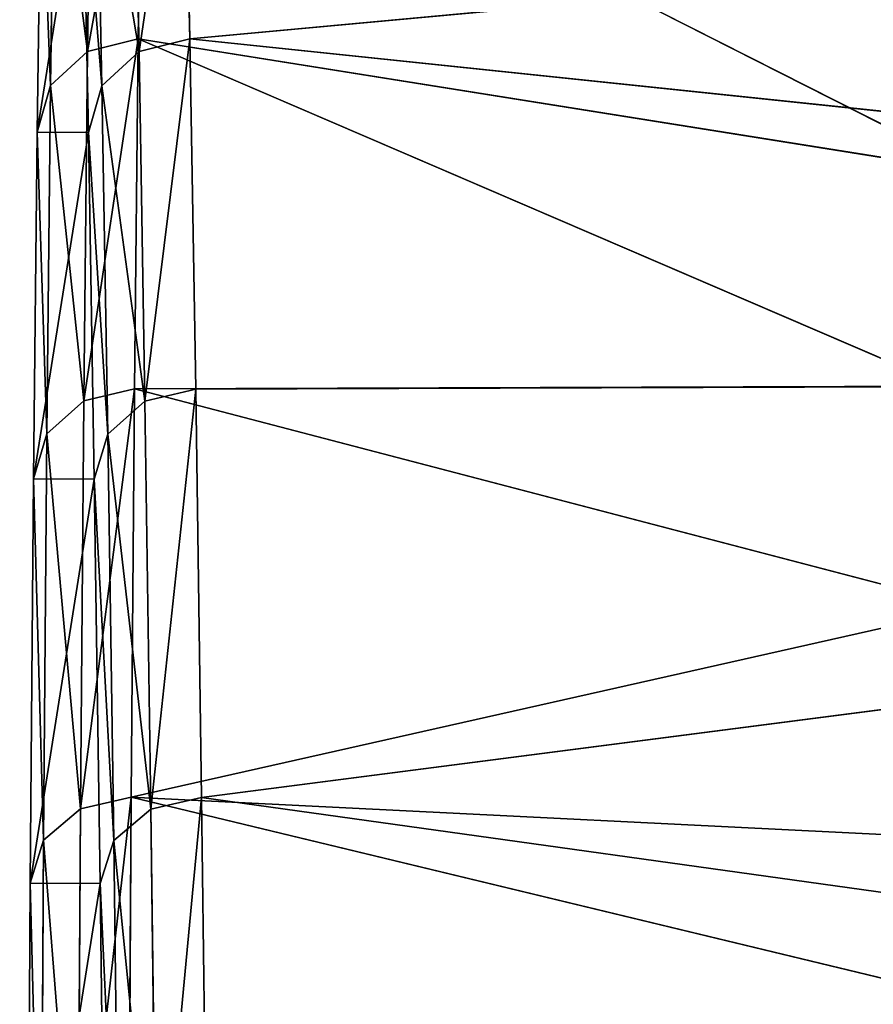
# Model space of a CAD drawing. Extents: x 0 to 230, y 0 to 588.
# Tile 203 of 256: x 105.57 to 107.25, y 226.75 to 228.69. Entities that reach past the tile are written whole.
import ezdxf

# ---------------------------------------------------------------- set-up
doc = ezdxf.new("R2010")
doc.units = 0
doc.header["$LTSCALE"] = 25.4
doc.layers.get('0').update_dxf_attribs({"color": 13, "linetype": 'CONTINUOUS'})

# ---------------------------------------------------------------- blocks, each defined once
blk = doc.blocks.new('VIPER-I-6512-6513_STL_3')
at = {"color": 250}
for p, q in [((-21.77029037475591, 237.4518737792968, 625.8350219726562), (-15.38209152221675, 238.043701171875, 627.3825073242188)), ((-21.77029037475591, 237.4518737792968, 625.8350219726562), (-15.38209152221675, 238.043701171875, 627.3825073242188)), ((-21.86426925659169, 238.0234985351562, 640.0073852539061), (-21.87221908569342, 237.4524230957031, 641.5133056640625)), ((-21.86426925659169, 238.0234985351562, 640.0073852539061), (-21.87221908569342, 237.4524230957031, 641.5133056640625)), ((-20.2174491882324, 237.1881866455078, 642.12890625), (-21.86426925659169, 238.0234985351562, 640.0073852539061)), ((-20.2174491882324, 237.1881866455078, 642.12890625), (-21.86426925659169, 238.0234985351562, 640.0073852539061)), ((-21.77029037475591, 237.4518737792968, 625.8350219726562), (-21.78192329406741, 238.0230560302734, 627.3408813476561)), ((-21.77029037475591, 237.4518737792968, 625.8350219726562), (-21.78192329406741, 238.0230560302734, 627.3408813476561)), ((-21.96413040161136, 237.9977569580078, 639.9982299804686), (-21.97206687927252, 237.4274444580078, 641.502197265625)), ((-21.96413040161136, 237.9977569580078, 639.9982299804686), (-21.97206687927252, 237.4274444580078, 641.502197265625)), ((-21.87027740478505, 237.4268951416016, 625.8448486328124), (-21.88189315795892, 237.9973297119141, 627.3487548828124)), ((-21.87027740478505, 237.4268951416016, 625.8448486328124), (-21.88189315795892, 237.9973297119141, 627.3487548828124)), ((-22.03695869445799, 237.9280853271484, 639.9745483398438), (-22.04486656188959, 237.35986328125, 641.4730224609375)), ((-22.03695869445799, 237.9280853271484, 639.9745483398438), (-22.04486656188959, 237.35986328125, 641.4730224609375)), ((-21.94344902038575, 237.3593139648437, 625.8730468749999), (-21.95502281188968, 237.9276580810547, 627.3714599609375)), ((-21.94344902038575, 237.3593139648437, 625.8730468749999), (-21.95502281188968, 237.9276580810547, 627.3714599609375)), ((-22.07110977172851, 237.2677764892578, 641.4336547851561), (-22.06324005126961, 237.8331451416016, 639.9427490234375)), ((-22.07110977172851, 237.2677764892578, 641.4336547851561), (-22.06324005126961, 237.8331451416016, 639.9427490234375)), ((-21.98171806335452, 237.8327178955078, 627.4029541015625), (-21.97020149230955, 237.2672424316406, 625.912109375)), ((-21.98171806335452, 237.8327178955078, 627.4029541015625), (-21.97020149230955, 237.2672424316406, 625.912109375)), ((-21.97206687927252, 237.4274444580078, 641.502197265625), (-21.87221908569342, 237.4524230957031, 641.5133056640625)), ((-21.97206687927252, 237.4274444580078, 641.502197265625), (-21.87221908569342, 237.4524230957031, 641.5133056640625)), ((-21.87221908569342, 237.4524230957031, 641.5133056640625), (-21.87945175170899, 236.7620086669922, 642.9684448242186)), ((-21.87221908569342, 237.4524230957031, 641.5133056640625), (-21.87945175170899, 236.7620086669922, 642.9684448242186)), ((-20.27949333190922, 236.7671661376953, 642.9788818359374), (-21.87221908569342, 237.4524230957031, 641.5133056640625)), ((-20.27949333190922, 236.7671661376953, 642.9788818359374), (-21.87221908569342, 237.4524230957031, 641.5133056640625)), ((-20.2174491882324, 237.1881866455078, 642.12890625), (-21.87221908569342, 237.4524230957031, 641.5133056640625)), ((-20.2174491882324, 237.1881866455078, 642.12890625), (-21.87221908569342, 237.4524230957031, 641.5133056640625)), ((-21.87027740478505, 237.4268951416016, 625.8448486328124), (-21.77029037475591, 237.4518737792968, 625.8350219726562)), ((-21.87027740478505, 237.4268951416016, 625.8448486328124), (-21.77029037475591, 237.4518737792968, 625.8350219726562)), ((-21.75860404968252, 236.7613525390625, 624.3799438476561), (-21.77029037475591, 237.4518737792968, 625.8350219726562)), ((-21.77029037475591, 237.4518737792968, 625.8350219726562), (-15.35877227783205, 236.7819976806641, 624.4215087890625)), ((-21.77029037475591, 237.4518737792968, 625.8350219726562), (-15.35877227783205, 236.7819976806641, 624.4215087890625)), ((-21.75860404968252, 236.7613525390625, 624.3799438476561), (-21.77029037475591, 237.4518737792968, 625.8350219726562)), ((-22.04486656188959, 237.35986328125, 641.4730224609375), (-21.97206687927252, 237.4274444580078, 641.502197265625)), ((-22.04486656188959, 237.35986328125, 641.4730224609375), (-21.97206687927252, 237.4274444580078, 641.502197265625)), ((-21.97206687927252, 237.4274444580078, 641.502197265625), (-21.97929191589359, 236.7379608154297, 642.9553833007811)), ((-21.97206687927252, 237.4274444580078, 641.502197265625), (-21.97929191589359, 236.7379608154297, 642.9553833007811)), ((-21.94344902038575, 237.3593139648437, 625.8730468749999), (-21.87027740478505, 237.4268951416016, 625.8448486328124)), ((-21.94344902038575, 237.3593139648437, 625.8730468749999), (-21.87027740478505, 237.4268951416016, 625.8448486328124)), ((-21.85860633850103, 236.7373046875, 624.3917236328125), (-21.87027740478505, 237.4268951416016, 625.8448486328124)), ((-21.85860633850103, 236.7373046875, 624.3917236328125), (-21.87027740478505, 237.4268951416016, 625.8448486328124)), ((-22.07110977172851, 237.2677764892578, 641.4336547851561), (-22.04486656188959, 237.35986328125, 641.4730224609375)), ((-22.07110977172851, 237.2677764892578, 641.4336547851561), (-22.04486656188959, 237.35986328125, 641.4730224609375)), ((-22.04486656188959, 237.35986328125, 641.4730224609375), (-22.0520648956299, 236.6728973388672, 642.9208984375)), ((-22.04486656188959, 237.35986328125, 641.4730224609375), (-22.0520648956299, 236.6728973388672, 642.9208984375)), ((-21.97020149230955, 237.2672424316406, 625.912109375), (-21.94344902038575, 237.3593139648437, 625.8730468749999)), ((-21.97020149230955, 237.2672424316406, 625.912109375), (-21.94344902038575, 237.3593139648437, 625.8730468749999)), ((-21.9318199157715, 236.6722564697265, 624.4252929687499), (-21.94344902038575, 237.3593139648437, 625.8730468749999)), ((-21.9318199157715, 236.6722564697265, 624.4252929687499), (-21.94344902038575, 237.3593139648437, 625.8730468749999)), ((-22.07826995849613, 236.5842590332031, 642.8742065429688), (-22.07110977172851, 237.2677764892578, 641.4336547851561)), ((-22.07826995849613, 236.5842590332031, 642.8742065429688), (-22.07110977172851, 237.2677764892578, 641.4336547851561)), ((-21.97020149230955, 237.2672424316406, 625.912109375), (-21.95863151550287, 236.5836181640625, 624.4715576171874)), ((-21.97020149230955, 237.2672424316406, 625.912109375), (-21.95863151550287, 236.5836181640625, 624.4715576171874)), ((-21.75860404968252, 236.7613525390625, 624.3799438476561), (-15.35877227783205, 236.7819976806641, 624.4215087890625)), ((-21.75860404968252, 236.7613525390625, 624.3799438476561), (-15.35877227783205, 236.7819976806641, 624.4215087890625)), ((-21.74693870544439, 235.9559936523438, 622.9851684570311), (-15.35877227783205, 236.7819976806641, 624.4215087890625)), ((-21.74693870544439, 235.9559936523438, 622.9851684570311), (-15.35877227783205, 236.7819976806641, 624.4215087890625)), ((-21.97929191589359, 236.7379608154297, 642.9553833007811), (-21.87945175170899, 236.7620086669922, 642.9684448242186)), ((-21.97929191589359, 236.7379608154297, 642.9553833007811), (-21.87945175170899, 236.7620086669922, 642.9684448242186)), ((-21.87945175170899, 236.7620086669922, 642.9684448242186), (-21.88592147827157, 235.9567413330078, 644.3633422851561)), ((-21.87945175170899, 236.7620086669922, 642.9684448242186), (-21.88592147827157, 235.9567413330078, 644.3633422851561)), ((-20.27949333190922, 236.7671661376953, 642.9788818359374), (-21.87945175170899, 236.7620086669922, 642.9684448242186)), ((-20.27949333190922, 236.7671661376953, 642.9788818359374), (-21.87945175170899, 236.7620086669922, 642.9684448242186)), ((-20.22793579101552, 236.3298187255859, 643.76904296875), (-21.87945175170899, 236.7620086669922, 642.9684448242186)), ((-20.22793579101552, 236.3298187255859, 643.76904296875), (-21.87945175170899, 236.7620086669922, 642.9684448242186)), ((-21.85860633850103, 236.7373046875, 624.3917236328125), (-21.75860404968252, 236.7613525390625, 624.3799438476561)), ((-21.85860633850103, 236.7373046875, 624.3917236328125), (-21.75860404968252, 236.7613525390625, 624.3799438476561)), ((-21.74693870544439, 235.9559936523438, 622.9851684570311), (-21.75860404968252, 236.7613525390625, 624.3799438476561)), ((-21.74693870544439, 235.9559936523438, 622.9851684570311), (-21.75860404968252, 236.7613525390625, 624.3799438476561)), ((-22.0520648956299, 236.6728973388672, 642.9208984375), (-21.97929191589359, 236.7379608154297, 642.9553833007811)), ((-22.0520648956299, 236.6728973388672, 642.9208984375), (-21.97929191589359, 236.7379608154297, 642.9553833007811)), ((-21.97929191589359, 236.7379608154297, 642.9553833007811), (-21.98575401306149, 235.9337615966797, 644.348388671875)), ((-21.97929191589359, 236.7379608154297, 642.9553833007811), (-21.98575401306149, 235.9337615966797, 644.348388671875)), ((-21.9318199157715, 236.6722564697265, 624.4252929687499), (-21.85860633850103, 236.7373046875, 624.3917236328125)), ((-21.9318199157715, 236.6722564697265, 624.4252929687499), (-21.85860633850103, 236.7373046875, 624.3917236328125)), ((-21.84695625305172, 235.9330291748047, 622.9988403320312), (-21.85860633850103, 236.7373046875, 624.3917236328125)), ((-21.84695625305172, 235.9330291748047, 622.9988403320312), (-21.85860633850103, 236.7373046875, 624.3917236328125)), ((-22.07826995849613, 236.5842590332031, 642.8742065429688), (-22.0520648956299, 236.6728973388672, 642.9208984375)), ((-22.07826995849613, 236.5842590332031, 642.8742065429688), (-22.0520648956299, 236.6728973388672, 642.9208984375)), ((-22.0520648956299, 236.6728973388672, 642.9208984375), (-22.05850219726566, 235.8716583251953, 644.3087768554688)), ((-22.0520648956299, 236.6728973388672, 642.9208984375), (-22.05850219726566, 235.8716583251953, 644.3087768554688)), ((-21.95863151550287, 236.5836181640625, 624.4715576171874), (-21.9318199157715, 236.6722564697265, 624.4252929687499)), ((-21.95863151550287, 236.5836181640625, 624.4715576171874), (-21.9318199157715, 236.6722564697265, 624.4252929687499)), ((-21.92021369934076, 235.8709259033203, 623.0374755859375), (-21.9318199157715, 236.6722564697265, 624.4252929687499)), ((-21.92021369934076, 235.8709259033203, 623.0374755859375), (-21.9318199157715, 236.6722564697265, 624.4252929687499)), ((-22.0846767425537, 235.7870483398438, 644.255126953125), (-22.07826995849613, 236.5842590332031, 642.8742065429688)), ((-22.0846767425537, 235.7870483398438, 644.255126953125), (-22.07826995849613, 236.5842590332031, 642.8742065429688)), ((-21.95863151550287, 236.5836181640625, 624.4715576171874), (-21.94708251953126, 235.7863159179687, 623.0907592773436)), ((-21.95863151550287, 236.5836181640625, 624.4715576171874), (-21.94708251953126, 235.7863159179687, 623.0907592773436)), ((-20.22793579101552, 236.3298187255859, 643.76904296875), (-21.88592147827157, 235.9567413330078, 644.3633422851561)), ((-20.22793579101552, 236.3298187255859, 643.76904296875), (-21.88592147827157, 235.9567413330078, 644.3633422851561)), ((-21.98575401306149, 235.9337615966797, 644.348388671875), (-21.88592147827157, 235.9567413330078, 644.3633422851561)), ((-21.98575401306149, 235.9337615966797, 644.348388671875), (-21.88592147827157, 235.9567413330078, 644.3633422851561)), ((-21.88592147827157, 235.9567413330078, 644.3633422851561), (-21.89158821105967, 235.0418395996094, 645.6889038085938)), ((-21.88592147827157, 235.9567413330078, 644.3633422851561), (-21.89158821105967, 235.0418395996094, 645.6889038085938)), ((-19.82293701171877, 235.4589996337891, 645.1356201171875), (-21.88592147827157, 235.9567413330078, 644.3633422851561)), ((-20.06078529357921, 235.8660278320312, 644.5264282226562), (-21.88592147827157, 235.9567413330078, 644.3633422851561)), ((-19.82293701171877, 235.4589996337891, 645.1356201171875), (-21.88592147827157, 235.9567413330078, 644.3633422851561)), ((-20.06078529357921, 235.8660278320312, 644.5264282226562), (-21.88592147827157, 235.9567413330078, 644.3633422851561)), ((-21.84695625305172, 235.9330291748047, 622.9988403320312), (-21.74693870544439, 235.9559936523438, 622.9851684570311)), ((-21.84695625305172, 235.9330291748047, 622.9988403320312), (-21.74693870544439, 235.9559936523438, 622.9851684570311)), ((-21.73537063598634, 235.0410003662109, 621.6597290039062), (-21.74693870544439, 235.9559936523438, 622.9851684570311)), ((-21.74693870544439, 235.9559936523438, 622.9851684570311), (-15.33553886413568, 235.0616455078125, 621.7012939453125)), ((-21.74693870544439, 235.9559936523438, 622.9851684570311), (-15.33553886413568, 235.0616455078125, 621.7012939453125)), ((-21.73537063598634, 235.0410003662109, 621.6597290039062), (-21.74693870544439, 235.9559936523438, 622.9851684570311)), ((-22.05850219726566, 235.8716583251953, 644.3087768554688), (-21.98575401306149, 235.9337615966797, 644.348388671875)), ((-22.05850219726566, 235.8716583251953, 644.3087768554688), (-21.98575401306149, 235.9337615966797, 644.348388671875)), ((-21.98575401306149, 235.9337615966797, 644.348388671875), (-21.99141311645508, 235.0200958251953, 645.672119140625)), ((-21.98575401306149, 235.9337615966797, 644.348388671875), (-21.99141311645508, 235.0200958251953, 645.672119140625)), ((-21.92021369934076, 235.8709259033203, 623.0374755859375), (-21.84695625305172, 235.9330291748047, 622.9988403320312)), ((-21.92021369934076, 235.8709259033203, 623.0374755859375), (-21.84695625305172, 235.9330291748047, 622.9988403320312)), ((-21.83540344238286, 235.0192565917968, 621.6751708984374), (-21.84695625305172, 235.9330291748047, 622.9988403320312)), ((-21.83540344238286, 235.0192565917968, 621.6751708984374), (-21.84695625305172, 235.9330291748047, 622.9988403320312)), ((-22.0846767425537, 235.7870483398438, 644.255126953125), (-22.05850219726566, 235.8716583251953, 644.3087768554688)), ((-22.0846767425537, 235.7870483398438, 644.255126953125), (-22.05850219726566, 235.8716583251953, 644.3087768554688)), ((-22.05850219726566, 235.8716583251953, 644.3087768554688), (-22.06414031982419, 234.9613342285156, 645.627685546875)), ((-22.05850219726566, 235.8716583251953, 644.3087768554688), (-22.06414031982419, 234.9613342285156, 645.627685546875)), ((-21.94708251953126, 235.7863159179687, 623.0907592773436), (-21.92021369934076, 235.8709259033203, 623.0374755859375)), ((-21.94708251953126, 235.7863159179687, 623.0907592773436), (-21.92021369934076, 235.8709259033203, 623.0374755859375)), ((-21.90870285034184, 234.9605102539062, 621.7186279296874), (-21.92021369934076, 235.8709259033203, 623.0374755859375)), ((-21.90870285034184, 234.9605102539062, 621.7186279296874), (-21.92021369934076, 235.8709259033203, 623.0374755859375)), ((-22.09028625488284, 234.8813018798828, 645.5674438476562), (-22.0846767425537, 235.7870483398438, 644.255126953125)), ((-22.09028625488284, 234.8813018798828, 645.5674438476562), (-22.0846767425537, 235.7870483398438, 644.255126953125)), ((-21.94708251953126, 235.7863159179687, 623.0907592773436), (-21.93563079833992, 234.8804779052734, 621.778564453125)), ((-21.94708251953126, 235.7863159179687, 623.0907592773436), (-21.93563079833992, 234.8804779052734, 621.778564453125))]:
    blk.add_line(p, q, dxfattribs=at)
at = {"color": 7}
mesh = blk.add_polyface(dxfattribs=at)
corners = [(-22.08199691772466, 216.6660766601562, 653.3292236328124), (-21.94387817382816, 215.0961608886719, 632.86279296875), (-22.07525825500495, 215.0921936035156, 653.0735473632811), (-21.94499206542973, 215.1423645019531, 633.0110473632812), (-21.98324775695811, 217.9751739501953, 637.4902954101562), (-22.08795547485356, 218.2554321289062, 653.4574584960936), (-21.98430061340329, 218.0893096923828, 637.5955810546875), (-21.98501205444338, 218.2408142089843, 637.6296997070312), (-21.9851894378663, 218.3890686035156, 637.58349609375), (-22.0930976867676, 219.8499603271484, 653.4573364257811), (-21.98122024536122, 222.8684539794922, 634.7506103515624), (-22.09738922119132, 221.4393005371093, 653.3289794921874), (-22.10080337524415, 223.0131683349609, 653.0731201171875), (-21.98081779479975, 222.9737396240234, 634.636474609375), (-21.9799423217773, 223.0078582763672, 634.4849853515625), (-21.84856414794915, 223.0118255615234, 614.2742309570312), (-21.85603713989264, 224.5600280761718, 614.6557006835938), (-22.10331535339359, 224.5613403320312, 652.69140625), (-21.86419868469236, 226.072509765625, 615.1605834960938), (-22.10490989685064, 226.0737915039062, 652.1864013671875), (-21.87299156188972, 227.5394592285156, 615.7854614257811), (-22.10557746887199, 227.5406951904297, 651.5613403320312), (-21.88236236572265, 228.9513549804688, 616.5263671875), (-22.10531425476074, 228.9525451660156, 650.8202514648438), (-21.89224815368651, 230.299072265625, 617.3785400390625), (-22.10412025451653, 230.3002014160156, 649.9680175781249), (-21.90258789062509, 231.5738220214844, 618.3363037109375), (-22.10200309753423, 231.5748901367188, 649.0100708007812), (-21.9133110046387, 232.7673797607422, 619.3936157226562), (-22.09897804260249, 232.7683715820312, 647.9526367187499), (-21.92434883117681, 233.8719940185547, 620.5435180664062), (-22.0950641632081, 233.8728942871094, 646.8026123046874), (-21.93563079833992, 234.8804779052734, 621.778564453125), (-22.09028625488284, 234.8813018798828, 645.5674438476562), (-21.94708251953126, 235.7863159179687, 623.0907592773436), (-22.0846767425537, 235.7870483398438, 644.255126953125), (-21.95863151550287, 236.5836181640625, 624.4715576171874), (-22.07826995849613, 236.5842590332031, 642.8742065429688), (-21.97020149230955, 237.2672424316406, 625.912109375), (-22.07110977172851, 237.2677764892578, 641.4336547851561), (-21.98171806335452, 237.8327178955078, 627.4029541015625), (-22.06324005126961, 237.8331451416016, 639.9427490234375), (-21.9931049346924, 238.2763824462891, 628.9344482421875), (-22.05471420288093, 238.2767181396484, 638.4111938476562), (-22.00428962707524, 238.5953826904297, 630.4967041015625), (-22.04558753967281, 238.5956115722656, 636.8488769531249), (-22.01519966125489, 238.7876434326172, 632.07958984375), (-22.03591537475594, 238.7877502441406, 635.2659912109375), (-22.02576446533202, 238.8518981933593, 633.6727905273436), (-21.90862083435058, 199.3163757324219, 635.2681884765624), (-21.88790512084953, 199.3162536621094, 632.081787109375), (-21.89805603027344, 199.2521057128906, 633.6749877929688), (-21.87823486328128, 199.5084075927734, 630.4989013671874), (-21.91953086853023, 199.5086212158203, 636.85107421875), (-21.86910629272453, 199.8273010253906, 628.9365844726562), (-21.93071556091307, 199.8276214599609, 638.413330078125), (-21.86058044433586, 200.2708587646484, 627.4050292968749), (-21.94210433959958, 200.2713012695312, 639.94482421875), (-21.85271072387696, 200.8362426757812, 625.9141235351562), (-21.95362091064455, 200.8367767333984, 641.4356689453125), (-21.84555053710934, 201.5197448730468, 624.4735107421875), (-21.9651889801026, 201.5203857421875, 642.8761596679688), (-21.83914375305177, 202.3169555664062, 623.0925903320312), (-21.97673797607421, 202.3177032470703, 644.2570190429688), (-21.83353424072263, 203.2227020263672, 621.7803344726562), (-21.98818969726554, 203.2235412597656, 645.5692138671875), (-21.82875633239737, 204.2311096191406, 620.545166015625), (-21.99947166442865, 204.2320251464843, 646.8042602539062), (-21.82484245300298, 205.3356475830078, 619.3951416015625), (-22.01051139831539, 205.3366241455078, 647.9541625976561), (-21.82181739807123, 206.5291290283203, 618.3377075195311), (-22.02123451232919, 206.5301818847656, 649.0114135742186), (-21.81970214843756, 207.8038177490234, 617.3797607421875), (-22.03157234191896, 207.8049468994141, 649.96923828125), (-21.81850814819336, 209.1514587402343, 616.5274658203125), (-22.04145812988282, 209.1526489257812, 650.8213500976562), (-21.81824302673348, 210.5633239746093, 615.7864379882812), (-22.05082893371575, 210.5645599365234, 651.5623168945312), (-21.81891059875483, 212.0302276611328, 615.1613159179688), (-22.05962371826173, 212.0315093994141, 652.1871948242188), (-21.8205070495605, 213.5426635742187, 614.6563110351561), (-22.06778335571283, 213.5439910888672, 652.6920166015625), (-21.82301902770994, 215.0908508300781, 614.274658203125), (-21.82643127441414, 216.6647186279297, 614.018798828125), (-21.94300460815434, 215.1302642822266, 632.7113037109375), (-21.94260215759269, 215.2355651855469, 632.59716796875), (-21.93863296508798, 219.7149505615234, 629.7642822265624), (-21.83072280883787, 218.2540588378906, 613.890380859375), (-21.8358650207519, 219.8485870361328, 613.8903198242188), (-21.93881034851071, 219.8632049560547, 629.7180786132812), (-21.84182548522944, 221.4379425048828, 614.0185546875), (-21.93951988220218, 220.0146942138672, 629.7521972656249), (-21.94057273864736, 220.1288452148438, 629.8574829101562), (-21.97883033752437, 222.9616546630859, 634.3367309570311)]
mesh.append_faces([[corners[k] for k in face] for face in [(46, 47, 48), (49, 50, 51)]], dxfattribs={"vtx0": -1, "color": 7})
mesh.append_faces([[corners[k] for k in face] for face in [(0, 1, 2), (1, 0, 3), (3, 0, 4), (4, 5, 6), (6, 5, 7), (7, 5, 8), (8, 9, 10), (10, 12, 13), (13, 12, 14), (15, 12, 16), (16, 17, 18), (18, 19, 20), (20, 21, 22), (22, 23, 24), (24, 25, 26), (26, 27, 28), (28, 29, 30), (30, 31, 32), (32, 33, 34), (34, 35, 36), (36, 37, 38), (38, 39, 40), (40, 41, 42), (42, 43, 44), (44, 45, 46), (50, 49, 52), (52, 53, 54), (54, 55, 56), (56, 57, 58), (58, 59, 60), (60, 61, 62), (62, 63, 64), (64, 65, 66), (66, 67, 68), (68, 69, 70), (70, 71, 72), (72, 73, 74), (74, 75, 76), (76, 77, 78), (78, 79, 80), (80, 81, 82), (82, 1, 83), (83, 86, 87), (87, 86, 88), (88, 89, 90), (90, 93, 15)]], dxfattribs={"vtx0": -1, "vtx1": -1, "color": 7})
mesh.append_faces([[corners[k] for k in face] for face in [(14, 12, 15), (82, 2, 1)]], dxfattribs={"vtx0": -1, "vtx1": -1, "vtx2": -1, "color": 7})
mesh.append_faces([[corners[k] for k in face] for face in [(4, 0, 5), (8, 5, 9), (10, 9, 11), (10, 11, 12), (16, 12, 17), (18, 17, 19), (20, 19, 21), (22, 21, 23), (24, 23, 25), (26, 25, 27), (28, 27, 29), (30, 29, 31), (32, 31, 33), (34, 33, 35), (36, 35, 37), (38, 37, 39), (40, 39, 41), (42, 41, 43), (44, 43, 45), (46, 45, 47), (52, 49, 53), (54, 53, 55), (56, 55, 57), (58, 57, 59), (60, 59, 61), (62, 61, 63), (64, 63, 65), (66, 65, 67), (68, 67, 69), (70, 69, 71), (72, 71, 73), (74, 73, 75), (76, 75, 77), (78, 77, 79), (80, 79, 81), (82, 81, 2), (83, 1, 84), (83, 84, 85), (83, 85, 86), (88, 86, 89), (90, 89, 91), (90, 91, 92), (90, 92, 93), (15, 93, 14)]], dxfattribs={"vtx0": -1, "vtx2": -1, "color": 7})
mesh = blk.add_polyface(dxfattribs=at)
corners = [(-15.38209152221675, 238.043701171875, 627.3825073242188), (-21.77029037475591, 237.4518737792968, 625.8350219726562), (-21.78192329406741, 238.0230560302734, 627.3408813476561)]
mesh.append_faces([[corners[k] for k in face] for face in [(0, 1, 2)]], dxfattribs={"color": 7})
mesh = blk.add_polyface(dxfattribs=at)
corners = [(-15.38209152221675, 238.043701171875, 627.3825073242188), (-15.35877227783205, 236.7819976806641, 624.4215087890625), (-21.77029037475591, 237.4518737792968, 625.8350219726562)]
mesh.append_faces([[corners[k] for k in face] for face in [(0, 1, 2)]], dxfattribs={"color": 7})
mesh = blk.add_polyface(dxfattribs=at)
corners = [(-21.97206687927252, 237.4274444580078, 641.502197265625), (-21.86426925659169, 238.0234985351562, 640.0073852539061), (-21.96413040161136, 237.9977569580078, 639.9982299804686), (-21.87221908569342, 237.4524230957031, 641.5133056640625)]
mesh.append_faces([[corners[k] for k in face] for face in [(0, 1, 2), (1, 0, 3)]], dxfattribs={"vtx0": -1, "color": 7})
mesh = blk.add_polyface(dxfattribs=at)
corners = [(-21.87027740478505, 237.4268951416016, 625.8448486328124), (-21.78192329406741, 238.0230560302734, 627.3408813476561), (-21.77029037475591, 237.4518737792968, 625.8350219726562), (-21.88189315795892, 237.9973297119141, 627.3487548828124)]
mesh.append_faces([[corners[k] for k in face] for face in [(0, 1, 2), (1, 0, 3)]], dxfattribs={"vtx0": -1, "color": 7})
mesh = blk.add_polyface(dxfattribs=at)
corners = [(-20.2174491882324, 237.1881866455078, 642.12890625), (-21.86426925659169, 238.0234985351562, 640.0073852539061), (-21.87221908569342, 237.4524230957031, 641.5133056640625)]
mesh.append_faces([[corners[k] for k in face] for face in [(0, 1, 2)]], dxfattribs={"color": 7})
mesh = blk.add_polyface(dxfattribs=at)
corners = [(-20.2174491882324, 237.1881866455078, 642.12890625), (-20.04508972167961, 237.5653228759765, 641.2691040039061), (-21.86426925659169, 238.0234985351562, 640.0073852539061)]
mesh.append_faces([[corners[k] for k in face] for face in [(0, 1, 2)]], dxfattribs={"color": 7})
mesh = blk.add_polyface(dxfattribs=at)
corners = [(-21.97206687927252, 237.4274444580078, 641.502197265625), (-22.03695869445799, 237.9280853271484, 639.9745483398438), (-22.04486656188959, 237.35986328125, 641.4730224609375), (-21.96413040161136, 237.9977569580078, 639.9982299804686)]
mesh.append_faces([[corners[k] for k in face] for face in [(0, 1, 2), (1, 0, 3)]], dxfattribs={"vtx0": -1, "color": 7})
mesh = blk.add_polyface(dxfattribs=at)
corners = [(-21.95502281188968, 237.9276580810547, 627.3714599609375), (-21.87027740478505, 237.4268951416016, 625.8448486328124), (-21.94344902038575, 237.3593139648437, 625.8730468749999), (-21.88189315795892, 237.9973297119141, 627.3487548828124)]
mesh.append_faces([[corners[k] for k in face] for face in [(0, 1, 2), (1, 0, 3)]], dxfattribs={"vtx0": -1, "color": 7})
mesh = blk.add_polyface(dxfattribs=at)
corners = [(-22.04486656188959, 237.35986328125, 641.4730224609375), (-22.06324005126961, 237.8331451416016, 639.9427490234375), (-22.07110977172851, 237.2677764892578, 641.4336547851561), (-22.03695869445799, 237.9280853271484, 639.9745483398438)]
mesh.append_faces([[corners[k] for k in face] for face in [(0, 1, 2), (1, 0, 3)]], dxfattribs={"vtx0": -1, "color": 7})
mesh = blk.add_polyface(dxfattribs=at)
corners = [(-21.98171806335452, 237.8327178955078, 627.4029541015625), (-21.94344902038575, 237.3593139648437, 625.8730468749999), (-21.97020149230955, 237.2672424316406, 625.912109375), (-21.95502281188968, 237.9276580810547, 627.3714599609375)]
mesh.append_faces([[corners[k] for k in face] for face in [(0, 1, 2), (1, 0, 3)]], dxfattribs={"vtx0": -1, "color": 7})
mesh = blk.add_polyface(dxfattribs=at)
corners = [(-21.97929191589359, 236.7379608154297, 642.9553833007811), (-21.87221908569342, 237.4524230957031, 641.5133056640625), (-21.97206687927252, 237.4274444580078, 641.502197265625), (-21.87945175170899, 236.7620086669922, 642.9684448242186)]
mesh.append_faces([[corners[k] for k in face] for face in [(0, 1, 2), (1, 0, 3)]], dxfattribs={"vtx0": -1, "color": 7})
mesh = blk.add_polyface(dxfattribs=at)
corners = [(-20.27949333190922, 236.7671661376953, 642.9788818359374), (-21.87221908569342, 237.4524230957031, 641.5133056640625), (-21.87945175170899, 236.7620086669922, 642.9684448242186)]
mesh.append_faces([[corners[k] for k in face] for face in [(0, 1, 2)]], dxfattribs={"color": 7})
mesh = blk.add_polyface(dxfattribs=at)
corners = [(-20.27949333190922, 236.7671661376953, 642.9788818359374), (-20.2174491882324, 237.1881866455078, 642.12890625), (-21.87221908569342, 237.4524230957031, 641.5133056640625)]
mesh.append_faces([[corners[k] for k in face] for face in [(0, 1, 2)]], dxfattribs={"color": 7})
mesh = blk.add_polyface(dxfattribs=at)
corners = [(-21.85860633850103, 236.7373046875, 624.3917236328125), (-21.77029037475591, 237.4518737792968, 625.8350219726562), (-21.75860404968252, 236.7613525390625, 624.3799438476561), (-21.87027740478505, 237.4268951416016, 625.8448486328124)]
mesh.append_faces([[corners[k] for k in face] for face in [(0, 1, 2), (1, 0, 3)]], dxfattribs={"vtx0": -1, "color": 7})
mesh = blk.add_polyface(dxfattribs=at)
corners = [(-21.77029037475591, 237.4518737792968, 625.8350219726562), (-15.35877227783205, 236.7819976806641, 624.4215087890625), (-21.75860404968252, 236.7613525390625, 624.3799438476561)]
mesh.append_faces([[corners[k] for k in face] for face in [(0, 1, 2)]], dxfattribs={"color": 7})
mesh = blk.add_polyface(dxfattribs=at)
corners = [(-21.97929191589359, 236.7379608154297, 642.9553833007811), (-22.04486656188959, 237.35986328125, 641.4730224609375), (-22.0520648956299, 236.6728973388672, 642.9208984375), (-21.97206687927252, 237.4274444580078, 641.502197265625)]
mesh.append_faces([[corners[k] for k in face] for face in [(0, 1, 2), (1, 0, 3)]], dxfattribs={"vtx0": -1, "color": 7})
mesh = blk.add_polyface(dxfattribs=at)
corners = [(-21.94344902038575, 237.3593139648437, 625.8730468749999), (-21.85860633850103, 236.7373046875, 624.3917236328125), (-21.9318199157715, 236.6722564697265, 624.4252929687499), (-21.87027740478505, 237.4268951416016, 625.8448486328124)]
mesh.append_faces([[corners[k] for k in face] for face in [(0, 1, 2), (1, 0, 3)]], dxfattribs={"vtx0": -1, "color": 7})
mesh = blk.add_polyface(dxfattribs=at)
corners = [(-22.0520648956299, 236.6728973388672, 642.9208984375), (-22.07110977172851, 237.2677764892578, 641.4336547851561), (-22.07826995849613, 236.5842590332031, 642.8742065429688), (-22.04486656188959, 237.35986328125, 641.4730224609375)]
mesh.append_faces([[corners[k] for k in face] for face in [(0, 1, 2), (1, 0, 3)]], dxfattribs={"vtx0": -1, "color": 7})
mesh = blk.add_polyface(dxfattribs=at)
corners = [(-21.97020149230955, 237.2672424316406, 625.912109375), (-21.9318199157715, 236.6722564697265, 624.4252929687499), (-21.95863151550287, 236.5836181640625, 624.4715576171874), (-21.94344902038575, 237.3593139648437, 625.8730468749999)]
mesh.append_faces([[corners[k] for k in face] for face in [(0, 1, 2), (1, 0, 3)]], dxfattribs={"vtx0": -1, "color": 7})
mesh = blk.add_polyface(dxfattribs=at)
corners = [(-15.35877227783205, 236.7819976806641, 624.4215087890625), (-21.74693870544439, 235.9559936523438, 622.9851684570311), (-21.75860404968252, 236.7613525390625, 624.3799438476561)]
mesh.append_faces([[corners[k] for k in face] for face in [(0, 1, 2)]], dxfattribs={"color": 7})
mesh = blk.add_polyface(dxfattribs=at)
corners = [(-15.35877227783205, 236.7819976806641, 624.4215087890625), (-15.33553886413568, 235.0616455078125, 621.7012939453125), (-21.74693870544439, 235.9559936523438, 622.9851684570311)]
mesh.append_faces([[corners[k] for k in face] for face in [(0, 1, 2)]], dxfattribs={"color": 7})
mesh = blk.add_polyface(dxfattribs=at)
corners = [(-21.98575401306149, 235.9337615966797, 644.348388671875), (-21.87945175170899, 236.7620086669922, 642.9684448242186), (-21.97929191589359, 236.7379608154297, 642.9553833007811), (-21.88592147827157, 235.9567413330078, 644.3633422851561)]
mesh.append_faces([[corners[k] for k in face] for face in [(0, 1, 2), (1, 0, 3)]], dxfattribs={"vtx0": -1, "color": 7})
mesh = blk.add_polyface(dxfattribs=at)
corners = [(-21.88592147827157, 235.9567413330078, 644.3633422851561), (-20.22793579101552, 236.3298187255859, 643.76904296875), (-21.87945175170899, 236.7620086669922, 642.9684448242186)]
mesh.append_faces([[corners[k] for k in face] for face in [(0, 1, 2)]], dxfattribs={"color": 7})
mesh = blk.add_polyface(dxfattribs=at)
corners = [(-20.22793579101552, 236.3298187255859, 643.76904296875), (-20.27949333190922, 236.7671661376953, 642.9788818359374), (-21.87945175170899, 236.7620086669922, 642.9684448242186)]
mesh.append_faces([[corners[k] for k in face] for face in [(0, 1, 2)]], dxfattribs={"color": 7})
mesh = blk.add_polyface(dxfattribs=at)
corners = [(-21.84695625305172, 235.9330291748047, 622.9988403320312), (-21.75860404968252, 236.7613525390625, 624.3799438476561), (-21.74693870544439, 235.9559936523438, 622.9851684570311), (-21.85860633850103, 236.7373046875, 624.3917236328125)]
mesh.append_faces([[corners[k] for k in face] for face in [(0, 1, 2), (1, 0, 3)]], dxfattribs={"vtx0": -1, "color": 7})
mesh = blk.add_polyface(dxfattribs=at)
corners = [(-21.98575401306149, 235.9337615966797, 644.348388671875), (-22.0520648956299, 236.6728973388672, 642.9208984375), (-22.05850219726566, 235.8716583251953, 644.3087768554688), (-21.97929191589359, 236.7379608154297, 642.9553833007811)]
mesh.append_faces([[corners[k] for k in face] for face in [(0, 1, 2), (1, 0, 3)]], dxfattribs={"vtx0": -1, "color": 7})
mesh = blk.add_polyface(dxfattribs=at)
corners = [(-21.9318199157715, 236.6722564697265, 624.4252929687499), (-21.84695625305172, 235.9330291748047, 622.9988403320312), (-21.92021369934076, 235.8709259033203, 623.0374755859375), (-21.85860633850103, 236.7373046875, 624.3917236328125)]
mesh.append_faces([[corners[k] for k in face] for face in [(0, 1, 2), (1, 0, 3)]], dxfattribs={"vtx0": -1, "color": 7})
mesh = blk.add_polyface(dxfattribs=at)
corners = [(-22.05850219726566, 235.8716583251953, 644.3087768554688), (-22.07826995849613, 236.5842590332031, 642.8742065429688), (-22.0846767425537, 235.7870483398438, 644.255126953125), (-22.0520648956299, 236.6728973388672, 642.9208984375)]
mesh.append_faces([[corners[k] for k in face] for face in [(0, 1, 2), (1, 0, 3)]], dxfattribs={"vtx0": -1, "color": 7})
mesh = blk.add_polyface(dxfattribs=at)
corners = [(-21.95863151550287, 236.5836181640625, 624.4715576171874), (-21.92021369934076, 235.8709259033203, 623.0374755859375), (-21.94708251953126, 235.7863159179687, 623.0907592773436), (-21.9318199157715, 236.6722564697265, 624.4252929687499)]
mesh.append_faces([[corners[k] for k in face] for face in [(0, 1, 2), (1, 0, 3)]], dxfattribs={"vtx0": -1, "color": 7})
mesh = blk.add_polyface(dxfattribs=at)
corners = [(-20.06078529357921, 235.8660278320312, 644.5264282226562), (-20.22793579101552, 236.3298187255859, 643.76904296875), (-21.88592147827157, 235.9567413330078, 644.3633422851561)]
mesh.append_faces([[corners[k] for k in face] for face in [(0, 1, 2)]], dxfattribs={"color": 7})
mesh = blk.add_polyface(dxfattribs=at)
corners = [(-21.99141311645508, 235.0200958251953, 645.672119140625), (-21.88592147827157, 235.9567413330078, 644.3633422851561), (-21.98575401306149, 235.9337615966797, 644.348388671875), (-21.89158821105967, 235.0418395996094, 645.6889038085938)]
mesh.append_faces([[corners[k] for k in face] for face in [(0, 1, 2), (1, 0, 3)]], dxfattribs={"vtx0": -1, "color": 7})
mesh = blk.add_polyface(dxfattribs=at)
corners = [(-21.89158821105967, 235.0418395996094, 645.6889038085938), (-19.82293701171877, 235.4589996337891, 645.1356201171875), (-21.88592147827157, 235.9567413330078, 644.3633422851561)]
mesh.append_faces([[corners[k] for k in face] for face in [(0, 1, 2)]], dxfattribs={"color": 7})
mesh = blk.add_polyface(dxfattribs=at)
corners = [(-19.82293701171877, 235.4589996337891, 645.1356201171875), (-20.06078529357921, 235.8660278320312, 644.5264282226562), (-21.88592147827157, 235.9567413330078, 644.3633422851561)]
mesh.append_faces([[corners[k] for k in face] for face in [(0, 1, 2)]], dxfattribs={"color": 7})
mesh = blk.add_polyface(dxfattribs=at)
corners = [(-21.83540344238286, 235.0192565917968, 621.6751708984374), (-21.74693870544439, 235.9559936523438, 622.9851684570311), (-21.73537063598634, 235.0410003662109, 621.6597290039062), (-21.84695625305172, 235.9330291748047, 622.9988403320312)]
mesh.append_faces([[corners[k] for k in face] for face in [(0, 1, 2), (1, 0, 3)]], dxfattribs={"vtx0": -1, "color": 7})
mesh = blk.add_polyface(dxfattribs=at)
corners = [(-21.74693870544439, 235.9559936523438, 622.9851684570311), (-15.33553886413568, 235.0616455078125, 621.7012939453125), (-21.73537063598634, 235.0410003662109, 621.6597290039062)]
mesh.append_faces([[corners[k] for k in face] for face in [(0, 1, 2)]], dxfattribs={"color": 7})
mesh = blk.add_polyface(dxfattribs=at)
corners = [(-21.99141311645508, 235.0200958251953, 645.672119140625), (-22.05850219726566, 235.8716583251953, 644.3087768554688), (-22.06414031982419, 234.9613342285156, 645.627685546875), (-21.98575401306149, 235.9337615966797, 644.348388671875)]
mesh.append_faces([[corners[k] for k in face] for face in [(0, 1, 2), (1, 0, 3)]], dxfattribs={"vtx0": -1, "color": 7})
mesh = blk.add_polyface(dxfattribs=at)
corners = [(-21.92021369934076, 235.8709259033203, 623.0374755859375), (-21.83540344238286, 235.0192565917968, 621.6751708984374), (-21.90870285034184, 234.9605102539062, 621.7186279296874), (-21.84695625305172, 235.9330291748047, 622.9988403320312)]
mesh.append_faces([[corners[k] for k in face] for face in [(0, 1, 2), (1, 0, 3)]], dxfattribs={"vtx0": -1, "color": 7})
mesh = blk.add_polyface(dxfattribs=at)
corners = [(-22.06414031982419, 234.9613342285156, 645.627685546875), (-22.0846767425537, 235.7870483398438, 644.255126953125), (-22.09028625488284, 234.8813018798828, 645.5674438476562), (-22.05850219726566, 235.8716583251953, 644.3087768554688)]
mesh.append_faces([[corners[k] for k in face] for face in [(0, 1, 2), (1, 0, 3)]], dxfattribs={"vtx0": -1, "color": 7})
mesh = blk.add_polyface(dxfattribs=at)
corners = [(-21.94708251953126, 235.7863159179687, 623.0907592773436), (-21.90870285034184, 234.9605102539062, 621.7186279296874), (-21.93563079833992, 234.8804779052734, 621.778564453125), (-21.92021369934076, 235.8709259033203, 623.0374755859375)]
mesh.append_faces([[corners[k] for k in face] for face in [(0, 1, 2), (1, 0, 3)]], dxfattribs={"vtx0": -1, "color": 7})
blk = doc.blocks.new('GRUPUJ_1')
at = {"color": 0}
blk.add_blockref('VIPER-I-6512-6513_STL_3', (127.6715438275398, -8.796837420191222, -2.107271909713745), dxfattribs=at)

msp = doc.modelspace()

# ---------------------------------------------------------------- block references
at = {"color": 0}
msp.add_blockref('GRUPUJ_1', (0, 0), dxfattribs=at)

doc.saveas('drawing.dxf')
